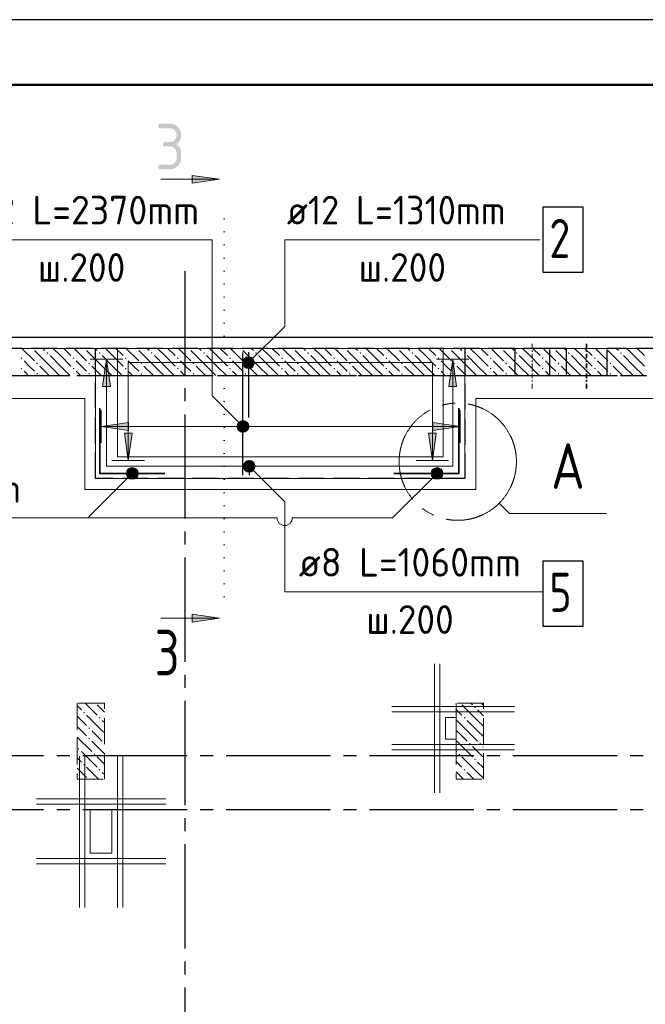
# Model space of a CAD drawing. Header units: millimetres. Extents: x 0 to 50400, y 0 to 35640.
# Tile 15 of 19: x 22996 to 28756, y 26569 to 35640. Entities that reach past the tile are written whole.
import ezdxf

# ---------------------------------------------------------------- set-up
doc = ezdxf.new("R2010")
doc.units = ezdxf.units.MM
for name, pattern in [('______2', [324, 240, -84]), ('______5', [1320, 960, -120, 120, -120]), ('______9', [120, 0, -120])]:
    doc.linetypes.add(name, pattern=pattern)
for name, color, linetype, lineweight in [('Standard', 7, 'Continuous', 25), ('ЖБ Перекрытие верхний уровень_1', 7, 'Continuous', 35), ('ЖБ Перекрытие средний уровень', 7, 'Continuous', 35), ('ЖБ Пилон', 7, 'Continuous', 35), ('ЖБ Стена верхний уровень', 7, 'Continuous', 35), ('Общий01', 7, 'Continuous', 13), ('Общий02', 7, 'Continuous', 18), ('Позиционная метка номер позиции', 7, 'Continuous', 13), ('Тени', 7, 'Continuous', 13)]:
    doc.layers.add(name, color=color, linetype=linetype, lineweight=lineweight)
for name, color, linetype, lineweight, true_color in [('Обрамление Г-обр.', 7, 'Continuous', 25, 0x5f1e0f), ('Обрамление П-обр. равн.', 7, 'Continuous', 25, 0x5f1e0f), ('Поперечное армирование AW фон', 7, '______2', 13, 0xa0a0a0)]:
    doc.layers.add(name, color=color, linetype=linetype, lineweight=lineweight, true_color=true_color)
doc.layers.add('Оси', color=7, linetype='______5', true_color=0x656565)
doc.styles.add('ISOCPEUR', font='txt')

msp = doc.modelspace()

# ---------------------------------------------------------------- hatches: boundary and pattern name
at = {"layer": 'ЖБ Пилон', "linetype": 'Continuous', "lineweight": 18, "transparency": 33554687}
for points in [[(27179.8, 29305.3), (27187.6, 29313.1), (27195.4, 29305.3), (27187.6, 29297.5)], [(23579.8, 29257.3), (23587.6, 29265.1), (23595.4, 29257.3), (23587.6, 29249.5)], [(23723.8, 29209.3), (23731.6, 29217.1), (23739.4, 29209.3), (23731.6, 29201.5)], [(27083.8, 29209.3), (27091.6, 29217.1), (27099.4, 29209.3), (27091.6, 29201.5)], [(23627.8, 29113.3), (23635.6, 29121.1), (23643.4, 29113.3), (23635.6, 29105.5)], [(23627.8, 29017.3), (23635.6, 29025.1), (23643.4, 29017.3), (23635.6, 29009.5)], [(23771.8, 28969.3), (23775.1, 28972.6), (23775.1, 28966)], [(27131.8, 28969.3), (27139.6, 28977.1), (27147.4, 28969.3), (27139.6, 28961.5)], [(27227.8, 28969.3), (27235.6, 28977.1), (27243.4, 28969.3), (27235.6, 28961.5)], [(23531.8, 28921.3), (23539.6, 28929.1), (23547.4, 28921.3), (23539.6, 28913.5)], [(23675.8, 28873.3), (23683.6, 28881.1), (23691.4, 28873.3), (23683.6, 28865.5)], [(27035.8, 28873.3), (27043.6, 28881.1), (27051.4, 28873.3), (27043.6, 28865.5)], [(23579.8, 28777.3), (23587.6, 28785.1), (23595.4, 28777.3), (23587.6, 28769.5)], [(27179.8, 28825.3), (27187.6, 28833.1), (27195.4, 28825.3), (27187.6, 28817.5)], [(23723.8, 28729.3), (23731.6, 28737.1), (23739.4, 28729.3), (23731.6, 28721.5)], [(27083.8, 28729.3), (27091.6, 28737.1), (27099.4, 28729.3), (27091.6, 28721.5)]]:
    msp.add_hatch(color=7, dxfattribs=at).paths.add_polyline_path(points, flags=16)
at = {"layer": 'ЖБ Стена верхний уровень', "linetype": 'Continuous', "lineweight": 18, "transparency": 33554687}
for points in [[(23110.5, 32612.4), (23107.6, 32609.5), (23104.7, 32612.4)], [(23243.8, 32569.3), (23251.6, 32577.1), (23259.4, 32569.3), (23251.6, 32561.5)], [(23590.5, 32612.4), (23587.6, 32609.5), (23584.7, 32612.4)], [(23723.8, 32569.3), (23731.6, 32577.1), (23739.4, 32569.3), (23731.6, 32561.5)], [(24070.5, 32612.4), (24067.6, 32609.5), (24064.7, 32612.4)], [(24203.8, 32569.3), (24211.6, 32577.1), (24219.4, 32569.3), (24211.6, 32561.5)], [(24550.5, 32612.4), (24547.6, 32609.5), (24544.7, 32612.4)], [(24683.8, 32569.3), (24691.6, 32577.1), (24699.4, 32569.3), (24691.6, 32561.5)], [(25030.5, 32612.4), (25027.6, 32609.5), (25024.7, 32612.4)], [(25163.8, 32569.3), (25171.6, 32577.1), (25179.4, 32569.3), (25171.6, 32561.5)], [(25510.5, 32612.4), (25507.6, 32609.5), (25504.7, 32612.4)], [(25643.8, 32569.3), (25651.6, 32577.1), (25659.4, 32569.3), (25651.6, 32561.5)], [(25990.5, 32612.4), (25987.6, 32609.5), (25984.7, 32612.4)], [(26123.8, 32569.3), (26131.6, 32577.1), (26139.4, 32569.3), (26131.6, 32561.5)], [(26470.5, 32612.4), (26467.6, 32609.5), (26464.7, 32612.4)], [(26603.8, 32569.3), (26611.6, 32577.1), (26619.4, 32569.3), (26611.6, 32561.5)], [(26950.5, 32612.4), (26947.6, 32609.5), (26944.7, 32612.4)], [(27083.8, 32569.3), (27091.6, 32577.1), (27099.4, 32569.3), (27091.6, 32561.5)], [(27430.5, 32612.4), (27427.6, 32609.5), (27424.7, 32612.4)], [(27563.8, 32569.3), (27571.6, 32577.1), (27579.4, 32569.3), (27571.6, 32561.5)], [(27910.5, 32612.4), (27907.6, 32609.5), (27904.7, 32612.4)], [(28043.8, 32569.3), (28051.6, 32577.1), (28059.4, 32569.3), (28051.6, 32561.5)], [(28390.5, 32612.4), (28387.6, 32609.5), (28384.7, 32612.4)], [(28523.8, 32569.3), (28531.6, 32577.1), (28539.4, 32569.3), (28531.6, 32561.5)], [(23003.8, 32521.3), (23011.6, 32529.1), (23019.4, 32521.3), (23011.6, 32513.5)], [(23147.8, 32473.3), (23155.6, 32481.1), (23163.4, 32473.3), (23155.6, 32465.5)], [(23483.8, 32521.3), (23491.6, 32529.1), (23499.4, 32521.3), (23491.6, 32513.5)], [(23627.8, 32473.3), (23635.6, 32481.1), (23643.4, 32473.3), (23635.6, 32465.5)], [(23963.8, 32521.3), (23971.6, 32529.1), (23979.4, 32521.3), (23971.6, 32513.5)], [(24107.8, 32473.3), (24115.6, 32481.1), (24123.4, 32473.3), (24115.6, 32465.5)], [(24443.8, 32521.3), (24451.6, 32529.1), (24459.4, 32521.3), (24451.6, 32513.5)], [(24587.8, 32473.3), (24595.6, 32481.1), (24603.4, 32473.3), (24595.6, 32465.5)], [(24923.8, 32521.3), (24931.6, 32529.1), (24939.4, 32521.3), (24931.6, 32513.5)], [(25067.8, 32473.3), (25075.6, 32481.1), (25083.4, 32473.3), (25075.6, 32465.5)], [(25403.8, 32521.3), (25411.6, 32529.1), (25419.4, 32521.3), (25411.6, 32513.5)], [(25547.8, 32473.3), (25555.6, 32481.1), (25563.4, 32473.3), (25555.6, 32465.5)], [(25883.8, 32521.3), (25891.6, 32529.1), (25899.4, 32521.3), (25891.6, 32513.5)], [(26027.8, 32473.3), (26035.6, 32481.1), (26043.4, 32473.3), (26035.6, 32465.5)], [(26363.8, 32521.3), (26371.6, 32529.1), (26379.4, 32521.3), (26371.6, 32513.5)], [(26507.8, 32473.3), (26515.6, 32481.1), (26523.4, 32473.3), (26515.6, 32465.5)], [(26843.8, 32521.3), (26851.6, 32529.1), (26859.4, 32521.3), (26851.6, 32513.5)], [(26987.8, 32473.3), (26995.6, 32481.1), (27003.4, 32473.3), (26995.6, 32465.5)], [(27323.8, 32521.3), (27331.6, 32529.1), (27339.4, 32521.3), (27331.6, 32513.5)], [(27467.8, 32473.3), (27475.6, 32481.1), (27483.4, 32473.3), (27475.6, 32465.5)], [(27803.8, 32521.3), (27811.6, 32529.1), (27819.4, 32521.3), (27811.6, 32513.5)], [(27947.8, 32473.3), (27955.6, 32481.1), (27963.4, 32473.3), (27955.6, 32465.5)], [(28283.8, 32521.3), (28291.6, 32529.1), (28299.4, 32521.3), (28291.6, 32513.5)], [(28427.8, 32473.3), (28435.6, 32481.1), (28443.4, 32473.3), (28435.6, 32465.5)], [(23003.8, 32425.3), (23011.6, 32433.1), (23019.4, 32425.3), (23011.6, 32417.5)], [(23147.8, 32377.3), (23155.6, 32385.1), (23163.4, 32377.3), (23155.6, 32369.5)], [(23483.8, 32425.3), (23491.6, 32433.1), (23499.4, 32425.3), (23491.6, 32417.5)], [(23627.8, 32377.3), (23635.6, 32385.1), (23643.4, 32377.3), (23635.6, 32369.5)], [(23963.8, 32425.3), (23971.6, 32433.1), (23979.4, 32425.3), (23971.6, 32417.5)], [(24107.8, 32377.3), (24115.6, 32385.1), (24123.4, 32377.3), (24115.6, 32369.5)], [(24443.8, 32425.3), (24451.6, 32433.1), (24459.4, 32425.3), (24451.6, 32417.5)], [(24587.8, 32377.3), (24595.6, 32385.1), (24603.4, 32377.3), (24595.6, 32369.5)], [(24923.8, 32425.3), (24931.6, 32433.1), (24939.4, 32425.3), (24931.6, 32417.5)], [(25067.8, 32377.3), (25075.6, 32385.1), (25083.4, 32377.3), (25075.6, 32369.5)], [(25403.8, 32425.3), (25411.6, 32433.1), (25419.4, 32425.3), (25411.6, 32417.5)], [(25547.8, 32377.3), (25555.6, 32385.1), (25563.4, 32377.3), (25555.6, 32369.5)], [(25883.8, 32425.3), (25891.6, 32433.1), (25899.4, 32425.3), (25891.6, 32417.5)], [(26027.8, 32377.3), (26035.6, 32385.1), (26043.4, 32377.3), (26035.6, 32369.5)], [(26363.8, 32425.3), (26371.6, 32433.1), (26379.4, 32425.3), (26371.6, 32417.5)], [(26507.8, 32377.3), (26515.6, 32385.1), (26523.4, 32377.3), (26515.6, 32369.5)], [(26843.8, 32425.3), (26851.6, 32433.1), (26859.4, 32425.3), (26851.6, 32417.5)], [(26987.8, 32377.3), (26995.6, 32385.1), (27003.4, 32377.3), (26995.6, 32369.5)], [(27323.8, 32425.3), (27331.6, 32433.1), (27339.4, 32425.3), (27331.6, 32417.5)], [(27467.8, 32377.3), (27475.6, 32385.1), (27483.4, 32377.3), (27475.6, 32369.5)], [(27803.8, 32425.3), (27811.6, 32433.1), (27819.4, 32425.3), (27811.6, 32417.5)], [(27947.8, 32377.3), (27955.6, 32385.1), (27963.4, 32377.3), (27955.6, 32369.5)], [(28283.8, 32425.3), (28291.6, 32433.1), (28299.4, 32425.3), (28291.6, 32417.5)], [(28427.8, 32377.3), (28435.6, 32385.1), (28443.4, 32377.3), (28435.6, 32369.5)]]:
    msp.add_hatch(color=7, dxfattribs=at).paths.add_polyline_path(points, flags=16)
at = {"layer": 'Общий01', "linetype": 'Continuous', "lineweight": 35, "transparency": 33554687}
msp.add_hatch(color=7, dxfattribs=at).paths.add_polyline_path([(24377.2, 34472), (24335.2, 34472), (24332.6, 34472), (24330.3, 34472.3), (24328, 34472.6), (24326.1, 34473.3), (24324.1, 34473.9), (24322.4, 34474.9), (24320.8, 34475.9), (24319.5, 34477.2), (24318.2, 34478.5), (24317.2, 34480.2), (24316.2, 34481.8), (24315.6, 34483.8), (24314.9, 34485.8), (24314.6, 34488.1), (24314.2, 34490.4), (24314.2, 34493), (24314.2, 34495.6), (24314.6, 34497.9), (24314.9, 34500.2), (24315.6, 34502.2), (24316.2, 34504.2), (24317.2, 34505.8), (24318.2, 34507.5), (24319.5, 34508.8), (24320.8, 34510.1), (24322.4, 34511.1), (24324.1, 34512.1), (24326.1, 34512.7), (24328, 34513.4), (24330.3, 34513.7), (24332.6, 34514), (24335.2, 34514), (24377.2, 34514), (24383.8, 34514), (24389.9, 34515.2), (24396, 34516.3), (24401.6, 34518.6), (24407.2, 34520.9), (24412.3, 34524.3), (24417.3, 34527.7), (24421.9, 34532.3), (24426.5, 34536.9), (24429.9, 34541.9), (24433.4, 34547), (24435.6, 34552.6), (24437.9, 34558.2), (24439.1, 34564.3), (24440.2, 34570.4), (24440.2, 34577), (24440.2, 34583.5), (24439.1, 34589.5), (24437.9, 34595.5), (24435.6, 34601.1), (24433.3, 34606.7), (24429.8, 34611.8), (24426.4, 34616.8), (24421.8, 34621.5), (24417.1, 34626), (24412.1, 34629.5), (24407, 34633), (24401.4, 34635.3), (24395.8, 34637.6), (24389.8, 34638.7), (24383.7, 34639.9), (24377.2, 34639.9), (24293.3, 34639.9), (24290.6, 34639.9), (24288.3, 34640.2), (24286, 34640.5), (24284.1, 34641.2), (24282.1, 34641.8), (24280.5, 34642.8), (24278.8, 34643.8), (24277.5, 34645.1), (24276.2, 34646.4), (24275.2, 34648.1), (24274.2, 34649.7), (24273.6, 34651.7), (24272.9, 34653.7), (24272.6, 34656), (24272.3, 34658.3), (24272.3, 34660.9), (24272.3, 34663.5), (24272.6, 34665.8), (24272.9, 34668.1), (24273.6, 34670.1), (24274.2, 34672.1), (24275.2, 34673.7), (24276.2, 34675.4), (24277.5, 34676.7), (24278.8, 34678), (24280.5, 34679), (24282.1, 34680), (24284.1, 34680.6), (24286, 34681.3), (24288.3, 34681.6), (24290.6, 34682), (24293.3, 34682), (24377.2, 34682), (24382.7, 34682), (24387.9, 34681.5), (24393.2, 34681), (24398.2, 34680), (24403.3, 34679.1), (24408.1, 34677.6), (24413, 34676.2), (24417.6, 34674.2), (24422.2, 34672.3), (24426.7, 34669.9), (24431.1, 34667.5), (24435.4, 34664.6), (24439.6, 34661.7), (24443.7, 34658.3), (24447.7, 34655), (24451.5, 34651.1), (24455.4, 34647.2), (24458.8, 34643.2), (24462.1, 34639.1), (24465, 34634.9), (24467.9, 34630.6), (24470.3, 34626.2), (24472.7, 34621.8), (24474.6, 34617.1), (24476.5, 34612.5), (24478, 34607.7), (24479.4, 34602.9), (24480.4, 34597.8), (24481.3, 34592.8), (24481.8, 34587.6), (24482.3, 34582.4), (24482.3, 34577), (24482.3, 34570.5), (24481.6, 34564.3), (24481, 34558.1), (24479.7, 34552.2), (24478.4, 34546.3), (24476.4, 34540.7), (24474.4, 34535.1), (24471.8, 34529.9), (24469.2, 34524.7), (24465.9, 34519.7), (24462.6, 34514.8), (24458.7, 34510.2), (24454.7, 34505.6), (24450.1, 34501.3), (24445.5, 34497), (24440.3, 34493), (24445.5, 34489), (24450.1, 34484.7), (24454.7, 34480.4), (24458.7, 34475.8), (24462.6, 34471.2), (24465.9, 34466.3), (24469.2, 34461.3), (24471.8, 34456.1), (24474.4, 34450.8), (24476.4, 34445.3), (24478.4, 34439.7), (24479.7, 34433.8), (24481, 34427.9), (24481.6, 34421.7), (24482.3, 34415.5), (24482.3, 34409), (24482.3, 34367), (24482.3, 34361.5), (24481.8, 34356.3), (24481.3, 34351), (24480.4, 34346), (24479.4, 34340.9), (24477.9, 34336.1), (24476.5, 34331.2), (24474.6, 34326.6), (24472.6, 34322), (24470.2, 34317.5), (24467.8, 34313.1), (24464.9, 34308.8), (24462, 34304.6), (24458.6, 34300.5), (24455.2, 34296.5), (24451.4, 34292.7), (24447.5, 34288.8), (24443.5, 34285.5), (24439.4, 34282.1), (24435.2, 34279.2), (24430.9, 34276.3), (24426.5, 34274), (24422, 34271.6), (24417.4, 34269.6), (24412.8, 34267.7), (24407.9, 34266.3), (24403.1, 34264.8), (24398.1, 34263.9), (24393.1, 34262.9), (24387.9, 34262.4), (24382.6, 34262), (24377.2, 34262), (24293.3, 34262), (24290.6, 34262), (24288.3, 34262.3), (24286, 34262.6), (24284.1, 34263.3), (24282.1, 34263.9), (24280.5, 34264.9), (24278.8, 34265.9), (24277.5, 34267.2), (24276.2, 34268.5), (24275.2, 34270.2), (24274.2, 34271.8), (24273.6, 34273.8), (24272.9, 34275.8), (24272.6, 34278.1), (24272.3, 34280.4), (24272.3, 34283), (24272.3, 34285.6), (24272.6, 34287.9), (24272.9, 34290.2), (24273.6, 34292.2), (24274.2, 34294.2), (24275.2, 34295.8), (24276.2, 34297.5), (24277.5, 34298.8), (24278.8, 34300.1), (24280.5, 34301.1), (24282.1, 34302.1), (24284.1, 34302.7), (24286, 34303.4), (24288.3, 34303.7), (24290.6, 34304), (24293.3, 34304), (24377.2, 34304), (24383.8, 34304), (24389.9, 34305.2), (24396, 34306.3), (24401.6, 34308.6), (24407.2, 34310.9), (24412.3, 34314.3), (24417.3, 34317.8), (24421.9, 34322.3), (24426.5, 34326.9), (24429.9, 34332), (24433.4, 34337), (24435.6, 34342.6), (24437.9, 34348.2), (24439.1, 34354.3), (24440.2, 34360.4), (24440.2, 34367), (24440.2, 34409), (24440.2, 34415.5), (24439.1, 34421.5), (24437.9, 34427.6), (24435.6, 34433.2), (24433.3, 34438.7), (24429.8, 34443.8), (24426.4, 34448.9), (24421.8, 34453.5), (24417.1, 34458.1), (24412.1, 34461.6), (24407, 34465), (24401.4, 34467.3), (24395.8, 34469.7), (24389.8, 34470.8), (24383.7, 34472)], flags=16)
at = {"layer": 'Общий01', "linetype": 'Continuous', "lineweight": 13, "transparency": 33554687}
for points in [[(24583.3, 34206), (24835.3, 34170), (24583.3, 34134)], [(24583.3, 30161.9), (24835.3, 30125.9), (24583.3, 30089.9)]]:
    msp.add_hatch(color=7, dxfattribs=at).paths.add_polyline_path(points, flags=16)
at = {"layer": 'Общий02', "linetype": 'Continuous', "lineweight": 13, "transparency": 33554687}
for points in [[(23759.1, 32260.4), (23795.1, 32512.4), (23831.1, 32260.4)], [(23997.1, 31856.3), (23745.1, 31892.3), (23997.1, 31928.3)], [(24031.1, 31832.4), (23995.1, 31580.4), (23959.1, 31832.4)]]:
    msp.add_hatch(color=7, dxfattribs=at).paths.add_polyline_path(points, flags=16)
for points in [[(27018.1, 32260.4), (26982.1, 32512.4), (26946.1, 32260.4)], [(26799.1, 31856.3), (27051.1, 31892.3), (26799.1, 31928.3)], [(26759.1, 31832.4), (26795.1, 31580.4), (26831.1, 31832.4)]]:
    msp.add_hatch(color=7, dxfattribs=at).paths.add_polyline_path(points)
at = {"layer": 'Позиционная метка номер позиции', "linetype": 'Continuous', "lineweight": 13, "transparency": 33554687}
for points in [[(25051.2, 32494.1), (25141.3, 32442.2), (25064.9, 32518.6)], [(25051.2, 32466.7), (25116.8, 32428.5), (25051.2, 32494.1)], [(25051.2, 32494.1), (25116.8, 32428.5), (25141.3, 32442.2)], [(25064.9, 32518.6), (25155, 32466.7), (25089.4, 32532.3)], [(25064.9, 32518.6), (25141.3, 32442.2), (25155, 32466.7)], [(25089.4, 32532.3), (25155, 32466.7), (25155, 32494.1)], [(25089.4, 32532.3), (25155, 32494.1), (25116.8, 32532.3)], [(25116.8, 32532.3), (25155, 32494.1), (25141.3, 32518.6)], [(25089.4, 32428.5), (25051.2, 32466.7), (25064.9, 32442.2)], [(25051.2, 32466.7), (25089.4, 32428.5), (25116.8, 32428.5)], [(25012.9, 31854.1), (25064.8, 31944.2), (24999.2, 31878.6)], [(24999.2, 31878.6), (25064.8, 31944.2), (25037.4, 31944.2)], [(24999.2, 31878.6), (25037.4, 31944.2), (24999.2, 31906)], [(24999.2, 31906), (25037.4, 31944.2), (25012.9, 31930.5)], [(25012.9, 31854.1), (25089.3, 31930.5), (25064.8, 31944.2)], [(25037.4, 31840.4), (25089.3, 31930.5), (25012.9, 31854.1)], [(25037.4, 31840.4), (25103, 31906), (25089.3, 31930.5)], [(25064.8, 31840.4), (25103, 31906), (25037.4, 31840.4)], [(25064.8, 31840.4), (25103, 31878.6), (25103, 31906)], [(25103, 31878.6), (25064.8, 31840.4), (25089.3, 31854.1)], [(25057.2, 31539.1), (25095.4, 31577.3), (25070.9, 31563.6)], [(25095.4, 31577.3), (25057.2, 31539.1), (25057.2, 31511.6)], [(25095.4, 31577.3), (25057.2, 31511.6), (25122.8, 31577.3)], [(25122.8, 31577.3), (25057.2, 31511.6), (25070.9, 31487.2)], [(25122.8, 31577.3), (25070.9, 31487.2), (25147.3, 31563.6)], [(24070.3, 31421.6), (23993.9, 31497.9), (23980.2, 31473.5)], [(24084, 31446), (24018.4, 31511.7), (23993.9, 31497.9)], [(24084, 31446), (23993.9, 31497.9), (24070.3, 31421.6)], [(24084, 31473.5), (24045.9, 31511.7), (24018.4, 31511.7)], [(24084, 31473.5), (24018.4, 31511.7), (24084, 31446)], [(24045.9, 31511.7), (24084, 31473.5), (24070.3, 31497.9)], [(25147.3, 31563.6), (25070.9, 31487.2), (25095.4, 31473.5)], [(25147.3, 31563.6), (25095.4, 31473.5), (25161, 31539.1)], [(25161, 31539.1), (25095.4, 31473.5), (25122.8, 31473.5)], [(25161, 31539.1), (25122.8, 31473.5), (25161, 31511.6)], [(25161, 31511.6), (25122.8, 31473.5), (25147.3, 31487.2)], [(26876.3, 31421.6), (26799.9, 31497.9), (26786.1, 31473.5)], [(26890, 31446), (26824.3, 31511.7), (26799.9, 31497.9)], [(26890, 31446), (26799.9, 31497.9), (26876.3, 31421.6)], [(26890, 31473.5), (26851.8, 31511.7), (26824.3, 31511.7)], [(26890, 31473.5), (26824.3, 31511.7), (26890, 31446)], [(26851.8, 31511.7), (26890, 31473.5), (26876.3, 31497.9)], [(24070.3, 31421.6), (23980.2, 31473.5), (24045.9, 31407.8)], [(24045.9, 31407.8), (23980.2, 31473.5), (23980.2, 31446)], [(24045.9, 31407.8), (23980.2, 31446), (24018.4, 31407.8)], [(24018.4, 31407.8), (23980.2, 31446), (23993.9, 31421.6)], [(26876.3, 31421.6), (26786.1, 31473.5), (26851.8, 31407.8)], [(26851.8, 31407.8), (26786.1, 31473.5), (26786.1, 31446)], [(26851.8, 31407.8), (26786.1, 31446), (26824.3, 31407.8)], [(26824.3, 31407.8), (26786.1, 31446), (26799.9, 31421.6)]]:
    msp.add_hatch(color=7, dxfattribs=at).paths.add_polyline_path(points)

# ---------------------------------------------------------------- linework, layer by layer
at = {"layer": 'Standard', "color": 7, "linetype": 'Continuous', "lineweight": 25, "transparency": 33554687}
msp.add_lwpolyline([(0, 0), (50400, 0), (50400, 35640), (0, 35640), (0, 0)], close=True, dxfattribs=at)
at = {"layer": 'Standard', "color": 7, "linetype": 'Continuous', "lineweight": 50, "transparency": 33554687}
msp.add_lwpolyline([(2400, 35040), (49800, 35040), (49800, 600), (2400, 600), (2400, 35040)], close=True, dxfattribs=at)
at = {"layer": 'Standard', "color": 254, "linetype": 'Continuous', "lineweight": -3, "true_color": 0xc4c4ff, "transparency": 33554687}
msp.add_lwpolyline([(7636.1, 10212.4), (40365.1, 10212.4), (40365.1, 32712.4), (7636.1, 32712.4), (7636.1, 10212.4)], dxfattribs=at)
at = {"layer": 'ЖБ Перекрытие верхний уровень_1', "color": 7, "linetype": 'Continuous', "lineweight": 18, "transparency": 33554687}
for p, q in [((23895.1, 32612.4), (9015.1, 32612.4)), ((23895.1, 31612.4), (23895.1, 32612.4)), ((40265.1, 32612.4), (26895.1, 32612.4)), ((26895.1, 32612.4), (26895.1, 31612.4)), ((26895.1, 31612.4), (23895.1, 31612.4)), ((27015.1, 29212.4), (26915.1, 29212.4)), ((26915.1, 29212.4), (26915.1, 29012.4)), ((27015.1, 29012.4), (27015.1, 29212.4)), ((26915.1, 29012.4), (27015.1, 29012.4)), ((23644.9, 28362.4), (23644.9, 27962.4)), ((23844.9, 28362.4), (23644.9, 28362.4)), ((23844.9, 27962.4), (23844.9, 28362.4)), ((23644.9, 27962.4), (23844.9, 27962.4))]:
    msp.add_line(p, q, dxfattribs=at)
at = {"layer": 'ЖБ Перекрытие средний уровень', "color": 7, "linetype": 'Continuous', "lineweight": 18, "transparency": 33554687}
for p, q in [((23695.1, 32612.4), (23695.1, 31412.4)), ((27095.1, 32612.4), (23695.1, 32612.4)), ((23895.1, 32612.4), (26895.1, 32612.4)), ((27095.1, 31412.4), (27095.1, 32612.4)), ((23695.1, 31412.4), (27095.1, 31412.4))]:
    msp.add_line(p, q, dxfattribs=at)
at = {"layer": 'ЖБ Перекрытие средний уровень', "color": 253, "linetype": '______2', "lineweight": -3, "true_color": 0xababab, "transparency": 33554687}
for p, q in [((23695.1, 31412.4), (23695.1, 32612.4)), ((27095.1, 32612.4), (27095.1, 31412.4)), ((27095.1, 31412.4), (23695.1, 31412.4))]:
    msp.add_line(p, q, dxfattribs=at)
at = {"layer": 'ЖБ Пилон', "color": 253, "linetype": '______2', "lineweight": 13, "true_color": 0xa0a0a0, "transparency": 33554687}
for p, q in [((23775.1, 29342.4), (23525.1, 29342.4)), ((23525.1, 29342.4), (23525.1, 28642.4)), ((23775.1, 28642.4), (23775.1, 29342.4)), ((27265.1, 29342.4), (27015.1, 29342.4)), ((27015.1, 29342.4), (27015.1, 28642.4)), ((27265.1, 28642.4), (27265.1, 29342.4)), ((23525.1, 28642.4), (23775.1, 28642.4)), ((27015.1, 28642.4), (27265.1, 28642.4))]:
    msp.add_line(p, q, dxfattribs=at)
at = {"layer": 'ЖБ Пилон', "color": 9, "linetype": 'Continuous', "lineweight": 18, "true_color": 0xc7c7c7, "transparency": 33554687}
for p, q in [((23525.1, 29319.8), (23563.6, 29281.3)), ((23598.5, 29342.4), (23707.6, 29233.3)), ((23775.1, 29261.8), (23707.6, 29329.3)), ((27211.6, 29185.3), (27067.6, 29329.3)), ((27150.5, 29342.4), (27163.6, 29329.3)), ((27259.6, 29329.3), (27246.5, 29342.4)), ((23525.1, 29223.8), (23611.6, 29137.3)), ((23755.6, 29089.3), (23611.6, 29233.3)), ((27015.1, 29285.8), (27067.6, 29233.3)), ((27211.6, 29281.3), (27265.1, 29227.8)), ((23563.6, 29089.3), (23525.1, 29127.8)), ((23755.6, 29185.3), (23775.1, 29165.8)), ((27115.6, 29089.3), (27015.1, 29189.8)), ((27115.6, 29185.3), (27211.6, 29089.3)), ((27211.6, 29185.3), (27265.1, 29131.8)), ((23525.1, 29031.8), (23659.6, 28897.3)), ((23611.6, 29041.3), (23563.6, 29089.3)), ((23659.6, 29089.3), (23755.6, 28993.3)), ((23755.6, 29089.3), (23775.1, 29069.8)), ((27019.6, 29089.3), (27115.6, 28993.3)), ((27115.6, 29089.3), (27211.6, 28993.3)), ((27211.6, 29089.3), (27265.1, 29035.8)), ((23659.6, 28993.3), (23775.1, 28877.8)), ((27019.6, 28993.3), (27163.6, 28849.3)), ((27211.6, 28897.3), (27163.6, 28945.3)), ((27259.6, 28945.3), (27265.1, 28939.8)), ((23563.6, 28897.3), (23707.6, 28753.3)), ((23775.1, 28781.8), (23707.6, 28849.3)), ((27015.1, 28901.8), (27019.6, 28897.3)), ((27211.6, 28705.3), (27067.6, 28849.3)), ((27259.6, 28849.3), (27211.6, 28897.3)), ((23525.1, 28839.8), (23563.6, 28801.3)), ((27015.1, 28805.8), (27067.6, 28753.3)), ((27211.6, 28801.3), (27265.1, 28747.8)), ((23525.1, 28743.8), (23611.6, 28657.3)), ((23722.5, 28642.4), (23611.6, 28753.3)), ((23755.6, 28705.3), (23775.1, 28685.8)), ((27082.5, 28642.4), (27015.1, 28709.8)), ((27115.6, 28705.3), (27178.5, 28642.4)), ((27211.6, 28705.3), (27265.1, 28651.8)), ((23530.5, 28642.4), (23525.1, 28647.8))]:
    msp.add_line(p, q, dxfattribs=at)
at = {"layer": 'ЖБ Стена верхний уровень', "color": 251, "linetype": '______2', "lineweight": -3, "true_color": 0x656565, "transparency": 33554687}
for p, q in [((27553, 32612.4), (9015.1, 32612.4)), ((27553, 32612.4), (27553, 32362.4)), ((27878, 32612.4), (27553, 32612.4)), ((27878, 32362.4), (27878, 32612.4)), ((28027, 32612.4), (27878, 32612.4)), ((28027, 32612.4), (28027, 32362.4)), ((28404, 32362.4), (28404, 32612.4)), ((29553, 32612.4), (28404, 32612.4)), ((9265.1, 32362.4), (27553, 32362.4)), ((27553, 32362.4), (27878, 32362.4)), ((27878, 32362.4), (36075.1, 32362.4)), ((28027, 32362.4), (28404, 32362.4))]:
    msp.add_line(p, q, dxfattribs=at)
at = {"layer": 'ЖБ Стена верхний уровень', "color": 9, "linetype": 'Continuous', "lineweight": 18, "true_color": 0xc7c7c7, "transparency": 33554687}
for p, q in [((23016.5, 32612.4), (23131.6, 32497.3)), ((23275.6, 32449.3), (23131.6, 32593.3)), ((23208.5, 32612.4), (23227.6, 32593.3)), ((23371.6, 32545.3), (23304.5, 32612.4)), ((23400.5, 32612.4), (23467.6, 32545.3)), ((23496.5, 32612.4), (23611.6, 32497.3)), ((23755.6, 32449.3), (23611.6, 32593.3)), ((23688.5, 32612.4), (23707.6, 32593.3)), ((23851.6, 32545.3), (23784.5, 32612.4)), ((23880.5, 32612.4), (23947.6, 32545.3)), ((23976.5, 32612.4), (24091.6, 32497.3)), ((24235.6, 32449.3), (24091.6, 32593.3)), ((24168.5, 32612.4), (24187.6, 32593.3)), ((24331.6, 32545.3), (24264.5, 32612.4)), ((24360.5, 32612.4), (24427.6, 32545.3)), ((24456.5, 32612.4), (24571.6, 32497.3)), ((24715.6, 32449.3), (24571.6, 32593.3)), ((24648.5, 32612.4), (24667.6, 32593.3)), ((24811.6, 32545.3), (24744.5, 32612.4)), ((24840.5, 32612.4), (24907.6, 32545.3)), ((24936.5, 32612.4), (25051.6, 32497.3)), ((25195.6, 32449.3), (25051.6, 32593.3)), ((25128.5, 32612.4), (25147.6, 32593.3)), ((25291.6, 32545.3), (25224.5, 32612.4)), ((25320.5, 32612.4), (25387.6, 32545.3)), ((25416.5, 32612.4), (25531.6, 32497.3)), ((25675.6, 32449.3), (25531.6, 32593.3)), ((25608.5, 32612.4), (25627.6, 32593.3)), ((25771.6, 32545.3), (25704.5, 32612.4)), ((25800.5, 32612.4), (25867.6, 32545.3)), ((25896.5, 32612.4), (26011.6, 32497.3)), ((26155.6, 32449.3), (26011.6, 32593.3)), ((26088.5, 32612.4), (26107.6, 32593.3)), ((26251.6, 32545.3), (26184.5, 32612.4)), ((26280.5, 32612.4), (26347.6, 32545.3)), ((26376.5, 32612.4), (26491.6, 32497.3)), ((26635.6, 32449.3), (26491.6, 32593.3)), ((26568.5, 32612.4), (26587.6, 32593.3)), ((26731.6, 32545.3), (26664.5, 32612.4)), ((26760.5, 32612.4), (26827.6, 32545.3)), ((26856.5, 32612.4), (26971.6, 32497.3)), ((27115.6, 32449.3), (26971.6, 32593.3)), ((27048.5, 32612.4), (27067.6, 32593.3)), ((27211.6, 32545.3), (27144.5, 32612.4)), ((27240.5, 32612.4), (27307.6, 32545.3)), ((27336.5, 32612.4), (27451.6, 32497.3)), ((27595.6, 32449.3), (27451.6, 32593.3)), ((27528.5, 32612.4), (27547.6, 32593.3)), ((27691.6, 32545.3), (27624.5, 32612.4)), ((27720.5, 32612.4), (27787.6, 32545.3)), ((27816.5, 32612.4), (27931.6, 32497.3)), ((28075.6, 32449.3), (27931.6, 32593.3)), ((28008.5, 32612.4), (28027.6, 32593.3)), ((28171.6, 32545.3), (28104.5, 32612.4)), ((28200.5, 32612.4), (28267.6, 32545.3)), ((28296.5, 32612.4), (28411.6, 32497.3)), ((28555.6, 32449.3), (28411.6, 32593.3)), ((28488.5, 32612.4), (28507.6, 32593.3)), ((28651.6, 32545.3), (28584.5, 32612.4)), ((28680.5, 32612.4), (28747.6, 32545.3)), ((23083.6, 32449.3), (23035.6, 32497.3)), ((23275.6, 32545.3), (23371.6, 32449.3)), ((23371.6, 32545.3), (23467.6, 32449.3)), ((23563.6, 32449.3), (23515.6, 32497.3)), ((23755.6, 32545.3), (23851.6, 32449.3)), ((23851.6, 32545.3), (23947.6, 32449.3)), ((24043.6, 32449.3), (23995.6, 32497.3)), ((24235.6, 32545.3), (24331.6, 32449.3)), ((24331.6, 32545.3), (24427.6, 32449.3)), ((24523.6, 32449.3), (24475.6, 32497.3)), ((24715.6, 32545.3), (24811.6, 32449.3)), ((24811.6, 32545.3), (24907.6, 32449.3)), ((25003.6, 32449.3), (24955.6, 32497.3)), ((25195.6, 32545.3), (25291.6, 32449.3)), ((25291.6, 32545.3), (25387.6, 32449.3)), ((25483.6, 32449.3), (25435.6, 32497.3)), ((25675.6, 32545.3), (25771.6, 32449.3)), ((25771.6, 32545.3), (25867.6, 32449.3)), ((25963.6, 32449.3), (25915.6, 32497.3)), ((26155.6, 32545.3), (26251.6, 32449.3)), ((26251.6, 32545.3), (26347.6, 32449.3)), ((26443.6, 32449.3), (26395.6, 32497.3)), ((26635.6, 32545.3), (26731.6, 32449.3)), ((26731.6, 32545.3), (26827.6, 32449.3)), ((26923.6, 32449.3), (26875.6, 32497.3)), ((27115.6, 32545.3), (27211.6, 32449.3)), ((27211.6, 32545.3), (27307.6, 32449.3)), ((27403.6, 32449.3), (27355.6, 32497.3)), ((27595.6, 32545.3), (27691.6, 32449.3)), ((27691.6, 32545.3), (27787.6, 32449.3)), ((27883.6, 32449.3), (27835.6, 32497.3)), ((28075.6, 32545.3), (28171.6, 32449.3)), ((28171.6, 32545.3), (28267.6, 32449.3)), ((28363.6, 32449.3), (28315.6, 32497.3)), ((28555.6, 32545.3), (28651.6, 32449.3)), ((28651.6, 32545.3), (28747.6, 32449.3)), ((23035.6, 32401.3), (23074.5, 32362.4)), ((23131.6, 32401.3), (23083.6, 32449.3)), ((23179.6, 32449.3), (23266.5, 32362.4)), ((23275.6, 32449.3), (23362.5, 32362.4)), ((23371.6, 32449.3), (23458.5, 32362.4)), ((23515.6, 32401.3), (23554.5, 32362.4)), ((23611.6, 32401.3), (23563.6, 32449.3)), ((23659.6, 32449.3), (23746.5, 32362.4)), ((23755.6, 32449.3), (23842.5, 32362.4)), ((23851.6, 32449.3), (23938.5, 32362.4)), ((23995.6, 32401.3), (24034.5, 32362.4)), ((24091.6, 32401.3), (24043.6, 32449.3)), ((24139.6, 32449.3), (24226.5, 32362.4)), ((24235.6, 32449.3), (24322.5, 32362.4)), ((24331.6, 32449.3), (24418.5, 32362.4)), ((24475.6, 32401.3), (24514.5, 32362.4)), ((24571.6, 32401.3), (24523.6, 32449.3)), ((24619.6, 32449.3), (24706.5, 32362.4)), ((24715.6, 32449.3), (24802.5, 32362.4)), ((24811.6, 32449.3), (24898.5, 32362.4)), ((24955.6, 32401.3), (24994.5, 32362.4)), ((25051.6, 32401.3), (25003.6, 32449.3)), ((25099.6, 32449.3), (25186.5, 32362.4)), ((25195.6, 32449.3), (25282.5, 32362.4)), ((25291.6, 32449.3), (25378.5, 32362.4)), ((25435.6, 32401.3), (25474.5, 32362.4)), ((25531.6, 32401.3), (25483.6, 32449.3)), ((25579.6, 32449.3), (25666.5, 32362.4)), ((25675.6, 32449.3), (25762.5, 32362.4)), ((25771.6, 32449.3), (25858.5, 32362.4)), ((25915.6, 32401.3), (25954.5, 32362.4)), ((26011.6, 32401.3), (25963.6, 32449.3)), ((26059.6, 32449.3), (26146.5, 32362.4)), ((26155.6, 32449.3), (26242.5, 32362.4)), ((26251.6, 32449.3), (26338.5, 32362.4)), ((26395.6, 32401.3), (26434.5, 32362.4)), ((26491.6, 32401.3), (26443.6, 32449.3)), ((26539.6, 32449.3), (26626.5, 32362.4)), ((26635.6, 32449.3), (26722.5, 32362.4)), ((26731.6, 32449.3), (26818.5, 32362.4)), ((26875.6, 32401.3), (26914.5, 32362.4)), ((26971.6, 32401.3), (26923.6, 32449.3)), ((27019.6, 32449.3), (27106.5, 32362.4)), ((27115.6, 32449.3), (27202.5, 32362.4)), ((27211.6, 32449.3), (27298.5, 32362.4)), ((27355.6, 32401.3), (27394.5, 32362.4)), ((27451.6, 32401.3), (27403.6, 32449.3)), ((27499.6, 32449.3), (27586.5, 32362.4)), ((27595.6, 32449.3), (27682.5, 32362.4)), ((27691.6, 32449.3), (27778.5, 32362.4)), ((27835.6, 32401.3), (27874.5, 32362.4)), ((27931.6, 32401.3), (27883.6, 32449.3)), ((27979.6, 32449.3), (28066.5, 32362.4)), ((28075.6, 32449.3), (28162.5, 32362.4)), ((28171.6, 32449.3), (28258.5, 32362.4)), ((28315.6, 32401.3), (28354.5, 32362.4)), ((28411.6, 32401.3), (28363.6, 32449.3)), ((28459.6, 32449.3), (28546.5, 32362.4)), ((28555.6, 32449.3), (28642.5, 32362.4)), ((28651.6, 32449.3), (28738.5, 32362.4))]:
    msp.add_line(p, q, dxfattribs=at)
at = {"layer": 'ЖБ Стена верхний уровень', "color": 251, "linetype": '______2', "lineweight": 18, "true_color": 0x656565, "transparency": 33554687}
for points in [[(27715.5, 32612.2), (27715.5, 32654), (27715.5, 32612.2)], [(27715.5, 32595.6), (27715.5, 32579.4), (27715.5, 32595.6)], [(27715.5, 32520.3), (27715.5, 32562.2), (27715.5, 32520.3)], [(27715.5, 32504.8), (27715.5, 32488.6), (27715.5, 32504.8)], [(27715.5, 32429.9), (27715.5, 32471.7), (27715.5, 32429.9)], [(27715.5, 32413.3), (27715.5, 32397.1), (27715.5, 32413.3)], [(27715.5, 32338.1), (27715.5, 32379.9), (27715.5, 32338.1)], [(27715.5, 32322.5), (27715.5, 32306.3), (27715.5, 32322.5)], [(27715.5, 32243.6), (27715.5, 32285.4), (27715.5, 32243.6)]]:
    msp.add_lwpolyline(points, dxfattribs=at)
at = {"layer": 'ЖБ Стена верхний уровень', "color": 251, "linetype": '______2', "lineweight": -3, "true_color": 0x656565, "transparency": 33554687}
for points in [[(28215.5, 32612.2), (28215.5, 32654), (28215.5, 32612.2)], [(28215.5, 32595.6), (28215.5, 32579.4), (28215.5, 32595.6)], [(28215.5, 32520.3), (28215.5, 32562.2), (28215.5, 32520.3)], [(28215.5, 32504.8), (28215.5, 32488.6), (28215.5, 32504.8)], [(28215.5, 32429.9), (28215.5, 32471.7), (28215.5, 32429.9)], [(28215.5, 32413.3), (28215.5, 32397.1), (28215.5, 32413.3)], [(28215.5, 32338.1), (28215.5, 32379.9), (28215.5, 32338.1)], [(28215.5, 32322.6), (28215.5, 32306.3), (28215.5, 32322.6)], [(28215.5, 32243.6), (28215.5, 32285.4), (28215.5, 32243.6)]]:
    msp.add_lwpolyline(points, dxfattribs=at)
at = {"layer": 'Обрамление Г-обр.', "color": 7, "linetype": 'Continuous', "lineweight": 35, "transparency": 33554687}
for points in [[(24332.1, 31459.8), (23732.1, 31459.8), (23732.1, 32059.8)], [(24332.1, 31459.8), (23732.1, 31459.8), (23732.1, 32059.8)], [(26439.1, 31459.8), (27039.1, 31459.8), (27039.1, 32059.8)], [(26439.1, 31459.8), (27039.1, 31459.8), (27039.1, 32059.8)]]:
    msp.add_lwpolyline(points, dxfattribs=at)
at = {"layer": 'Обрамление П-обр. равн.', "color": 7, "linetype": 'Continuous', "lineweight": 25, "transparency": 33554687}
for p, q in [((25051.1, 31443.4), (25051.1, 32573.4)), ((25103.1, 32576.4), (25103.1, 31976.4))]:
    msp.add_line(p, q, dxfattribs=at)
msp.add_lwpolyline([(27812.4, 33312.7), (28184.4, 33312.7), (28184.4, 33912.7), (27812.4, 33912.7), (27812.4, 33312.7)], dxfattribs=at)
at = {"layer": 'Общий01', "color": 7, "linetype": 'Continuous', "lineweight": 13, "transparency": 33554687}
for p, q in [((24583.3, 34134), (24583.3, 34206)), ((24583.3, 34206), (24835.3, 34170)), ((24835.3, 34170), (24295.4, 34170)), ((24583.3, 34170), (24565.3, 34170)), ((24835.3, 34170), (24583.3, 34134)), ((24835.3, 34170), (24835.3, 34170)), ((24835.3, 34170), (24835.3, 34170)), ((24835.3, 34170), (24835.3, 34170)), ((24835.3, 30125.9), (24295.4, 30125.9)), ((24583.3, 30125.9), (24565.3, 30125.9)), ((24583.3, 30089.9), (24583.3, 30161.9)), ((24583.3, 30161.9), (24835.3, 30125.9)), ((24835.3, 30125.9), (24583.3, 30089.9)), ((24835.3, 30125.9), (24835.3, 30125.9)), ((24835.3, 30125.9), (24835.3, 30125.9)), ((24835.3, 30125.9), (24835.3, 30125.9))]:
    msp.add_line(p, q, dxfattribs=at)
at = {"layer": 'Общий01', "color": 7, "linetype": '______9', "lineweight": 13, "transparency": 33554687}
msp.add_line((24878.5, 30321.8), (24878.5, 33933), dxfattribs=at)
at = {"layer": 'Общий01', "color": 7, "linetype": 'Continuous', "lineweight": 13, "transparency": 33554687}
msp.add_lwpolyline([(27410.8, 31186.1), (27506.3, 31090.6), (28398, 31090.6)], dxfattribs=at)
at = {"layer": 'Общий01', "color": 7, "linetype": '______5', "lineweight": 13, "transparency": 33554687}
msp.add_circle((27029, 31567.9), 540, dxfattribs=at)
at = {"layer": 'Общий02', "color": 251, "linetype": 'Continuous', "lineweight": 13, "true_color": 0x494949, "transparency": 33554687}
for p, q in [((23645.1, 32512.4), (23945.1, 32512.4)), ((23759.1, 32260.4), (23795.1, 32512.4)), ((23795.1, 32512.4), (23795.1, 32512.4)), ((23795.1, 32512.4), (23795.1, 32512.4)), ((23795.1, 32512.4), (23795.1, 32512.4)), ((23795.1, 32512.4), (23831.1, 32260.4)), ((26832.1, 32512.4), (27132.1, 32512.4)), ((26982.1, 32512.4), (26946.1, 32260.4)), ((26982.1, 32512.4), (26982.1, 32512.4)), ((26982.1, 32512.4), (26982.1, 32512.4)), ((26982.1, 32512.4), (26982.1, 32512.4)), ((27018.1, 32260.4), (26982.1, 32512.4)), ((23831.1, 32260.4), (23759.1, 32260.4)), ((23795.1, 32260.4), (23795.1, 32242.4)), ((26946.1, 32260.4), (27018.1, 32260.4)), ((26982.1, 32260.4), (26982.1, 32242.4)), ((23745.1, 31742.3), (23745.1, 32042.3)), ((27051.1, 31742.3), (27051.1, 32042.3)), ((23745.1, 31892.3), (23997.1, 31928.3)), ((23745.1, 31892.3), (27051.1, 31892.3)), ((23745.1, 31892.3), (23745.1, 31892.3)), ((23745.1, 31892.3), (23745.1, 31892.3)), ((23745.1, 31892.3), (23745.1, 31892.3)), ((23997.1, 31856.3), (23745.1, 31892.3)), ((23995.1, 31832.4), (23995.1, 31850.4)), ((23997.1, 31928.3), (23997.1, 31856.3)), ((23997.1, 31892.3), (24015.1, 31892.3)), ((26799.1, 31892.3), (26781.1, 31892.3)), ((26795.1, 31832.4), (26795.1, 31850.4)), ((27051.1, 31892.3), (26799.1, 31928.3)), ((26799.1, 31928.3), (26799.1, 31856.3)), ((26799.1, 31856.3), (27051.1, 31892.3)), ((27051.1, 31892.3), (27051.1, 31892.3)), ((27051.1, 31892.3), (27051.1, 31892.3)), ((27051.1, 31892.3), (27051.1, 31892.3)), ((23995.1, 31580.4), (23959.1, 31832.4)), ((23959.1, 31832.4), (24031.1, 31832.4)), ((24031.1, 31832.4), (23995.1, 31580.4)), ((26831.1, 31832.4), (26759.1, 31832.4)), ((26759.1, 31832.4), (26795.1, 31580.4)), ((26795.1, 31580.4), (26831.1, 31832.4)), ((23845.1, 31580.4), (24145.1, 31580.4)), ((23995.1, 31580.4), (23995.1, 31580.4)), ((23995.1, 31580.4), (23995.1, 31580.4)), ((23995.1, 31580.4), (23995.1, 31580.4)), ((26645.1, 31580.4), (26945.1, 31580.4)), ((26795.1, 31580.4), (26795.1, 31580.4)), ((26795.1, 31580.4), (26795.1, 31580.4)), ((26795.1, 31580.4), (26795.1, 31580.4))]:
    msp.add_line(p, q, dxfattribs=at)
for points in [[(23795.1, 32512.4), (23795.1, 31525.4), (26982.1, 31525.4), (26982.1, 32512.4)], [(23995.1, 31580.4), (23995.1, 32480.4), (26795.1, 32480.4), (26795.1, 31580.4)], [(9073.1, 32151.4), (23595.1, 32151.4), (23595.1, 31312.4), (27195.1, 31312.4), (27195.1, 32151.4), (36295.4, 32151.4), (36295.4, 27630.9), (37143.5, 27630.9), (37143.5, 32151.4), (39965.1, 32151.4), (39965.1, 10773.4), (14256.1, 10773.4)]]:
    msp.add_lwpolyline(points, dxfattribs=at)
at = {"layer": 'Оси', "color": 8, "linetype": '______5', "lineweight": -3, "transparency": 33554687}
for p, q in [((24515.1, 33324.2), (24515.1, 8909)), ((7736.1, 32362.4), (42962.9, 32362.4)), ((7736.1, 28862.4), (42962.9, 28862.4)), ((7736.1, 28362.4), (42962.9, 28362.4))]:
    msp.add_line(p, q, dxfattribs=at)
at = {"layer": 'Позиционная метка номер позиции', "color": 7, "linetype": 'Continuous', "lineweight": 13, "transparency": 33554687}
for p, q in [((25064.9, 32518.6), (25064.9, 32518.6)), ((25141.3, 32518.6), (25141.3, 32518.6)), ((25064.9, 32442.2), (25064.9, 32442.2)), ((25141.3, 32442.2), (25141.3, 32442.2)), ((25012.9, 31930.5), (25012.9, 31930.5)), ((25089.3, 31930.5), (25089.3, 31930.5)), ((25012.9, 31854.1), (25012.9, 31854.1)), ((25089.3, 31854.1), (25089.3, 31854.1)), ((23993.9, 31497.9), (23993.9, 31497.9)), ((24070.3, 31497.9), (24070.3, 31497.9)), ((25070.9, 31563.6), (25070.9, 31563.6)), ((25070.9, 31487.2), (25070.9, 31487.2)), ((25147.3, 31563.6), (25147.3, 31563.6)), ((25147.3, 31487.2), (25147.3, 31487.2)), ((26799.9, 31497.9), (26799.9, 31497.9)), ((26876.3, 31497.9), (26876.3, 31497.9)), ((24032.1, 31459.8), (23622, 31049.6)), ((23993.9, 31421.6), (23993.9, 31421.6)), ((24070.3, 31421.6), (24070.3, 31421.6)), ((26799.9, 31421.6), (26799.9, 31421.6)), ((26876.3, 31421.6), (26876.3, 31421.6)), ((25365.4, 31049.6), (20631.9, 31049.6))]:
    msp.add_line(p, q, dxfattribs=at)
for points in [[(25051.1, 31892.3), (24768.3, 32175.1), (24768.3, 33612.7), (22406.3, 33612.7)], [(25103.1, 32480.4), (25435.4, 32812.7), (25435.4, 33612.7), (27788.5, 33612.7)], [(25109.1, 31525.4), (25435.4, 31199.1), (25435.4, 30369.1), (27815.4, 30369.1)], [(26838.1, 31459.8), (26428, 31049.6), (25505.4, 31049.6)]]:
    msp.add_lwpolyline(points, dxfattribs=at)
for centre in [(25103.1, 32480.4), (25051.1, 31892.3), (25109.1, 31525.4), (24032.1, 31459.8), (26838.1, 31459.8)]:
    msp.add_circle(centre, 54, dxfattribs=at)
msp.add_arc((25435.4, 31049.6), 70, 180, 0, dxfattribs=at)
at = {"layer": 'Поперечное армирование AW фон', "color": 7, "linetype": 'Continuous', "lineweight": 25, "transparency": 33554687}
msp.add_line((25109.1, 31581.9), (25109.1, 31443.9), dxfattribs=at)
msp.add_lwpolyline([(27812.4, 30052.7), (28184.4, 30052.7), (28184.4, 30652.7), (27812.4, 30652.7), (27812.4, 30052.7)], dxfattribs=at)
at = {"layer": 'Тени', "color": 7, "linetype": 'Continuous', "lineweight": 13, "transparency": 33554687}
for p, q in [((26815.1, 28518.4), (26815.1, 29706.4)), ((26815.1, 28518.4), (26815.1, 29706.4)), ((26865.1, 28518.4), (26865.1, 29706.4)), ((26865.1, 28518.4), (26865.1, 29706.4)), ((26421.1, 29312.4), (27552.1, 29312.4)), ((26421.1, 29312.4), (27552.1, 29312.4)), ((26421.1, 29262.4), (27552.1, 29262.4)), ((26421.1, 29262.4), (27552.1, 29262.4)), ((26421.1, 28962.4), (27552.1, 28962.4)), ((26421.1, 28962.4), (27552.1, 28962.4)), ((23544.9, 27462.4), (23544.9, 28856.4)), ((23544.9, 27462.4), (23544.9, 28856.4)), ((23594.9, 27462.4), (23594.9, 28856.4)), ((23594.9, 27462.4), (23594.9, 28856.4)), ((23894.9, 27462.4), (23894.9, 28856.4)), ((23894.9, 27462.4), (23894.9, 28856.4)), ((23944.9, 27462.4), (23944.9, 28856.4)), ((23944.9, 27462.4), (23944.9, 28856.4)), ((26421.1, 28912.4), (27552.1, 28912.4)), ((26421.1, 28912.4), (27552.1, 28912.4)), ((23150.9, 28462.4), (24341.9, 28462.4)), ((23150.9, 28462.4), (24341.9, 28462.4)), ((23150.9, 28412.4), (24341.9, 28412.4)), ((23150.9, 28412.4), (24341.9, 28412.4)), ((23150.9, 27912.4), (24341.9, 27912.4)), ((23150.9, 27912.4), (24341.9, 27912.4)), ((23150.9, 27862.4), (24341.9, 27862.4)), ((23150.9, 27862.4), (24341.9, 27862.4))]:
    msp.add_line(p, q, dxfattribs=at)

# ---------------------------------------------------------------- texts
at = {"layer": 'Обрамление Г-обр.', "color": 7, "linetype": 'Continuous', "lineweight": 13, "transparency": 33554687, "insert": (20909.3, 31190.4), "char_height": 264, "width": 2525.259, "attachment_point": 7, "style": 'ISOCPEUR'}
msp.add_mtext('\\W0.94;ø12 L=1200mm ', dxfattribs=at)
at = {"layer": 'Обрамление П-обр. равн.', "color": 7, "linetype": 'Continuous', "lineweight": 13, "transparency": 33554687, "attachment_point": 7, "style": 'ISOCPEUR'}
for s, insert, char_height, width in [('\\W0.96;ø12 L=2370mm ', (22449.3, 33753.5), 264, 2580.62), ('\\W0.92;ø12 L=1310mm ', (25455.4, 33753.5), 264, 2469.891), ('\\W0.78;2', (27872.4, 33444.7), 360, 391.688), ('\\W0.95;ш.200 ', (23162.1, 33225.5), 264, 1154.563), ('\\W0.95;ш.200 ', (26115.4, 33225.5), 264, 1154.563)]:
    msp.add_mtext(s, dxfattribs=dict(at, insert=insert, char_height=char_height, width=width))
at = {"layer": 'Общий01', "color": 7, "linetype": 'Continuous', "lineweight": 35, "transparency": 33554687, "char_height": 420, "attachment_point": 7, "style": 'ISOCPEUR'}
for s, insert, width in [('\\W0.82;А', (27888.6, 31317.4), 549.695), ('\\W0.78;3', (24237.7, 29599.4), 456.982)]:
    msp.add_mtext(s, dxfattribs=dict(at, insert=insert, width=width))
at = {"layer": 'Поперечное армирование AW фон', "color": 7, "linetype": 'Continuous', "lineweight": 13, "transparency": 33554687, "attachment_point": 7, "style": 'ISOCPEUR'}
for s, insert, char_height, width in [('\\W0.96;ø8 L=1060mm ', (25565.5, 30509.9), 264, 2395.549), ('\\W0.78;5', (27872.4, 30184.7), 360, 391.688), ('\\W0.95;ш.200 ', (26185.9, 29981.9), 264, 1154.563)]:
    msp.add_mtext(s, dxfattribs=dict(at, insert=insert, char_height=char_height, width=width))

doc.saveas('drawing.dxf')
